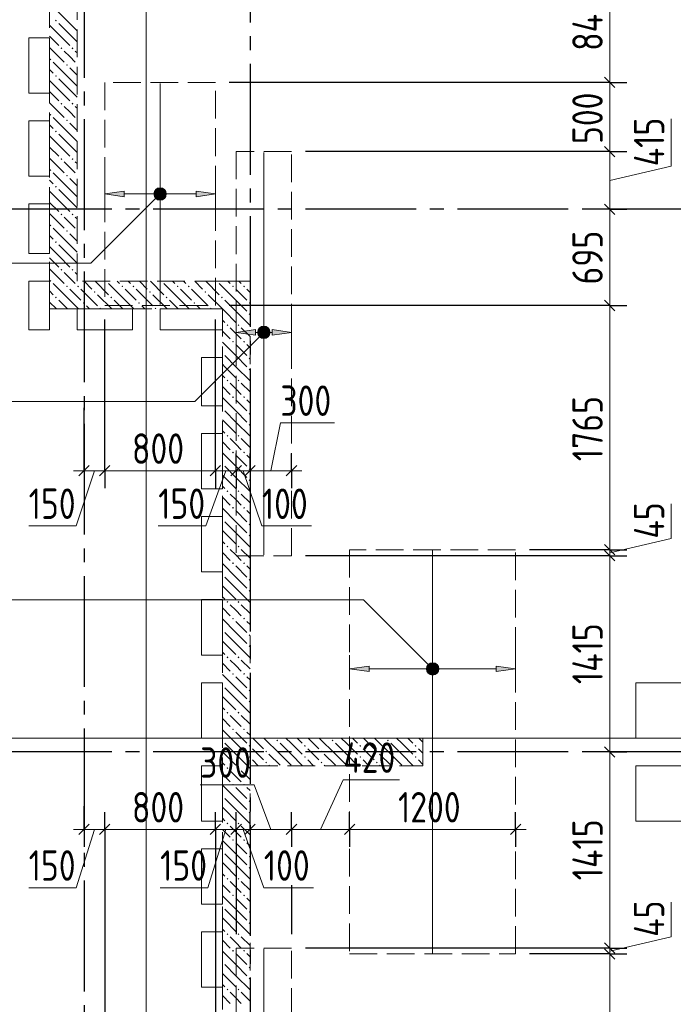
# Model space of a CAD drawing. Header units: millimetres. Extents: x 0 to 43617, y 0 to 59400.
# Tile 31 of 41: x 7459 to 12184, y 44426 to 51540. Entities that reach past the tile are written whole.
import ezdxf

# ---------------------------------------------------------------- set-up
doc = ezdxf.new("R2010")
doc.units = ezdxf.units.MM
doc.linetypes.add('______2', pattern=[270, 200, -70])
doc.linetypes.add('______5', pattern=[1100, 800, -100, 100, -100])
for name, color, linetype, lineweight in [('Standard', 7, 'Continuous', 25), ('ДОП Верх по Х', 7, 'Continuous', 25), ('Оси', 40, '______5', 18), ('Позиционная метка номер позиции', 7, 'Continuous', 13), ('Примечания', 7, 'Continuous', 25)]:
    doc.layers.add(name, color=color, linetype=linetype, lineweight=lineweight)
doc.layers.add('ЖБ Перекрытие верхний уровень', color=7, linetype='Continuous', lineweight=25, true_color=0xe0e0ff)
doc.layers.add('ЖБ Стена верхний уровень', color=7, linetype='Continuous', lineweight=25, true_color=0x006e00)
doc.styles.add('GOST 2.304-81', font='txt')

msp = doc.modelspace()

# ---------------------------------------------------------------- hatches: boundary and pattern name
at = {"layer": 'ДОП Верх по Х', "linetype": 'Continuous', "lineweight": 13, "transparency": 33554687}
for points in [[(8214, 50261), (8074, 50281), (8214, 50301)], [(9164, 49261), (9024, 49281), (9164, 49301)], [(9984.2, 46829.6), (9844.2, 46849.6), (9984.2, 46869.6)]]:
    msp.add_hatch(color=7, dxfattribs=at).paths.add_polyline_path(points, flags=16)
for points in [[(8441.7, 50262.2), (8441.7, 50299.7), (8436.5, 50281)], [(8441.7, 50299.7), (8455.2, 50248.7), (8455.2, 50313.2)], [(8441.7, 50299.7), (8441.7, 50262.2), (8455.2, 50248.7)], [(8455.2, 50313.2), (8474, 50243.5), (8474, 50318.5)], [(8455.2, 50313.2), (8455.2, 50248.7), (8474, 50243.5)], [(8474, 50318.5), (8474, 50243.5), (8492.7, 50248.7)], [(8474, 50318.5), (8492.7, 50248.7), (8492.7, 50313.2)], [(8492.7, 50313.2), (8492.7, 50248.7), (8506.2, 50262.2)], [(8492.7, 50313.2), (8506.2, 50262.2), (8506.2, 50299.7)], [(8506.2, 50299.7), (8506.2, 50262.2), (8511.5, 50281)], [(8734, 50261), (8874, 50281), (8734, 50301)], [(9191.7, 49262.2), (9191.7, 49299.7), (9186.5, 49281)], [(9191.7, 49299.7), (9205.2, 49248.7), (9205.2, 49313.2)], [(9191.7, 49299.7), (9191.7, 49262.2), (9205.2, 49248.7)], [(9205.2, 49313.2), (9224, 49243.5), (9224, 49318.5)], [(9205.2, 49313.2), (9205.2, 49248.7), (9224, 49243.5)], [(9224, 49318.5), (9224, 49243.5), (9242.7, 49248.7)], [(9224, 49318.5), (9242.7, 49248.7), (9242.7, 49313.2)], [(9242.7, 49313.2), (9242.7, 49248.7), (9256.2, 49262.2)], [(9242.7, 49313.2), (9256.2, 49262.2), (9256.2, 49299.7)], [(9256.2, 49299.7), (9256.2, 49262.2), (9261.5, 49281)], [(9284, 49261), (9424, 49281), (9284, 49301)], [(10411.9, 46868.3), (10425.4, 46817.3), (10425.4, 46881.8)], [(10425.4, 46881.8), (10444.2, 46812.1), (10444.2, 46887.1)], [(10425.4, 46881.8), (10425.4, 46817.3), (10444.2, 46812.1)], [(10444.2, 46887.1), (10444.2, 46812.1), (10462.9, 46817.3)], [(10444.2, 46887.1), (10462.9, 46817.3), (10462.9, 46881.8)], [(10462.9, 46881.8), (10462.9, 46817.3), (10476.4, 46830.8)], [(10462.9, 46881.8), (10476.4, 46830.8), (10476.4, 46868.3)], [(10411.9, 46830.8), (10411.9, 46868.3), (10406.7, 46849.6)], [(10411.9, 46868.3), (10411.9, 46830.8), (10425.4, 46817.3)], [(10476.4, 46868.3), (10476.4, 46830.8), (10481.7, 46849.6)], [(10904.2, 46829.6), (11044.2, 46849.6), (10904.2, 46869.6)]]:
    msp.add_hatch(color=7, dxfattribs=at).paths.add_polyline_path(points)
at = {"layer": 'ЖБ Стена верхний уровень', "linetype": 'Continuous', "lineweight": 18, "transparency": 33554687}
for points in [[(7714.5, 51533.1), (7721, 51539.6), (7727.5, 51533.1), (7721, 51526.6)], [(7754.5, 51333.1), (7760.9, 51339.6), (7767.4, 51333.1), (7760.9, 51326.6)], [(7834.5, 51333.1), (7841, 51339.6), (7847.4, 51333.1), (7841, 51326.6)], [(7674.5, 51253.1), (7681, 51259.6), (7687.5, 51253.1), (7681, 51246.6)], [(7794.5, 51213.1), (7801, 51219.6), (7807.5, 51213.1), (7801, 51206.6)], [(7714.5, 51133.1), (7721, 51139.6), (7727.5, 51133.1), (7721, 51126.6)], [(7754.5, 50933.1), (7760.9, 50939.6), (7767.4, 50933.1), (7760.9, 50926.6)], [(7834.5, 50933.1), (7841, 50939.6), (7847.4, 50933.1), (7841, 50926.6)], [(7674.5, 50853.1), (7681, 50859.6), (7687.5, 50853.1), (7681, 50846.6)], [(7794.5, 50813.1), (7801, 50819.6), (7807.5, 50813.1), (7801, 50806.6)], [(7714.5, 50733.1), (7721, 50739.6), (7727.5, 50733.1), (7721, 50726.6)], [(7754.5, 50533.1), (7760.9, 50539.6), (7767.4, 50533.1), (7760.9, 50526.6)], [(7834.5, 50533.1), (7841, 50539.6), (7847.4, 50533.1), (7841, 50526.6)], [(7674.5, 50453.1), (7681, 50459.6), (7687.5, 50453.1), (7681, 50446.6)], [(7794.5, 50413.1), (7801, 50419.6), (7807.5, 50413.1), (7801, 50406.6)], [(7714.5, 50333.1), (7721, 50339.6), (7727.5, 50333.1), (7721, 50326.6)], [(7754.5, 50133.1), (7760.9, 50139.6), (7767.4, 50133.1), (7760.9, 50126.6)], [(7834.5, 50133.1), (7841, 50139.6), (7847.4, 50133.1), (7841, 50126.6)], [(7674.5, 50053.1), (7681, 50059.6), (7687.5, 50053.1), (7681, 50046.6)], [(7794.5, 50013.1), (7801, 50019.6), (7807.5, 50013.1), (7801, 50006.6)], [(7714.5, 49933.1), (7721, 49939.6), (7727.5, 49933.1), (7721, 49926.6)], [(7754.5, 49733.1), (7760.9, 49739.6), (7767.4, 49733.1), (7760.9, 49726.6)], [(7834.5, 49733.1), (7841, 49739.6), (7847.4, 49733.1), (7841, 49726.6)], [(7674.5, 49653.1), (7681, 49659.6), (7687.5, 49653.1), (7684.3, 49650), (7677.6, 49650)], [(7684.3, 49650), (7681, 49646.6), (7677.6, 49650)], [(7794.5, 49613.1), (7801, 49619.6), (7807.5, 49613.1), (7801, 49606.6)], [(7874.5, 49613.1), (7881, 49619.6), (7887.5, 49613.1), (7881, 49606.6)], [(8084.3, 49650), (8081, 49646.6), (8077.6, 49650)], [(8194.5, 49613.1), (8201, 49619.6), (8207.5, 49613.1), (8201, 49606.6)], [(8274.5, 49613.1), (8281, 49619.6), (8287.5, 49613.1), (8281, 49606.6)], [(8484.3, 49650), (8481, 49646.6), (8477.6, 49650)], [(8594.5, 49613.1), (8601, 49619.6), (8607.5, 49613.1), (8601, 49606.6)], [(8674.5, 49613.1), (8681, 49619.6), (8687.5, 49613.1), (8681, 49606.6)], [(8884.3, 49650), (8881, 49646.6), (8877.6, 49650)], [(8994.5, 49613.1), (9001, 49619.6), (9007.5, 49613.1), (9001, 49606.6)], [(9074.5, 49613.1), (9081, 49619.6), (9087.5, 49613.1), (9081, 49606.6)], [(7714.5, 49533.1), (7721, 49539.6), (7727.5, 49533.1), (7721, 49526.6)], [(7994.5, 49573.1), (8001, 49579.6), (8007.5, 49573.1), (8001, 49566.6)], [(8114.5, 49533.1), (8121, 49539.6), (8127.5, 49533.1), (8121, 49526.6)], [(8394.5, 49573.1), (8401, 49579.6), (8407.5, 49573.1), (8401, 49566.6)], [(8514.5, 49533.1), (8521, 49539.6), (8527.5, 49533.1), (8521, 49526.6)], [(8794.5, 49573.1), (8801, 49579.6), (8807.5, 49573.1), (8801, 49566.6)], [(8914.5, 49533.1), (8921, 49539.6), (8924, 49536.6), (8924, 49529.7), (8921, 49526.6)], [(8924, 49536.6), (8927.5, 49533.1), (8924, 49529.7)], [(7914.5, 49493.1), (7921, 49499.6), (7927.5, 49493.1), (7921, 49486.6)], [(8034.5, 49453.1), (8041, 49459.6), (8047.4, 49453.1), (8044.3, 49450), (8037.6, 49450)], [(8314.5, 49493.1), (8321, 49499.6), (8327.5, 49493.1), (8321, 49486.6)], [(8434.5, 49453.1), (8441, 49459.6), (8447.4, 49453.1), (8444.3, 49450), (8437.6, 49450)], [(8714.5, 49493.1), (8721, 49499.6), (8727.5, 49493.1), (8721, 49486.6)], [(8834.5, 49453.1), (8841, 49459.6), (8847.4, 49453.1), (8844.3, 49450), (8837.6, 49450)], [(9114.5, 49493.1), (9121, 49499.6), (9124, 49496.6), (9124, 49489.7), (9121, 49486.6)], [(9114.5, 49413.1), (9121, 49419.6), (9124, 49416.6), (9124, 49409.7), (9121, 49406.6)], [(8954.5, 49333.1), (8960.9, 49339.6), (8967.4, 49333.1), (8960.9, 49326.6)], [(9034.5, 49333.1), (9041, 49339.6), (9047.4, 49333.1), (9041, 49326.6)], [(8994.5, 49213.1), (9001, 49219.6), (9007.5, 49213.1), (9001, 49206.6)], [(9074.5, 49213.1), (9081, 49219.6), (9087.5, 49213.1), (9081, 49206.6)], [(8924, 49136.6), (8927.5, 49133.1), (8924, 49129.7)], [(9114.5, 49093.1), (9121, 49099.6), (9124, 49096.6), (9124, 49089.7), (9121, 49086.6)], [(9114.5, 49013.1), (9121, 49019.6), (9124, 49016.6), (9124, 49009.7), (9121, 49006.6)], [(8954.5, 48933.1), (8960.9, 48939.6), (8967.4, 48933.1), (8960.9, 48926.6)], [(9034.5, 48933.1), (9041, 48939.6), (9047.4, 48933.1), (9041, 48926.6)], [(8994.5, 48813.1), (9001, 48819.6), (9007.5, 48813.1), (9001, 48806.6)], [(9074.5, 48813.1), (9081, 48819.6), (9087.5, 48813.1), (9081, 48806.6)], [(8924, 48736.6), (8927.5, 48733.1), (8924, 48729.7)], [(9114.5, 48693.1), (9121, 48699.6), (9124, 48696.6), (9124, 48689.7), (9121, 48686.6)], [(9114.5, 48613.1), (9121, 48619.6), (9124, 48616.6), (9124, 48609.7), (9121, 48606.6)], [(8954.5, 48533.1), (8960.9, 48539.6), (8967.4, 48533.1), (8960.9, 48526.6)], [(9034.5, 48533.1), (9041, 48539.6), (9047.4, 48533.1), (9041, 48526.6)], [(8994.5, 48413.1), (9001, 48419.6), (9007.5, 48413.1), (9001, 48406.6)], [(9074.5, 48413.1), (9081, 48419.6), (9087.5, 48413.1), (9081, 48406.6)], [(8924, 48336.6), (8927.5, 48333.1), (8924, 48329.7)], [(9114.5, 48293.1), (9121, 48299.6), (9124, 48296.6), (9124, 48289.7), (9121, 48286.6)], [(9114.5, 48213.1), (9121, 48219.6), (9124, 48216.6), (9124, 48209.7), (9121, 48206.6)], [(8954.5, 48133.1), (8960.9, 48139.6), (8967.4, 48133.1), (8960.9, 48126.6)], [(9034.5, 48133.1), (9041, 48139.6), (9047.4, 48133.1), (9041, 48126.6)], [(8994.5, 48013.1), (9001, 48019.6), (9007.5, 48013.1), (9001, 48006.6)], [(9074.5, 48013.1), (9081, 48019.6), (9087.5, 48013.1), (9081, 48006.6)], [(8924, 47936.6), (8927.5, 47933.1), (8924, 47929.7)], [(9114.5, 47893.1), (9121, 47899.6), (9124, 47896.6), (9124, 47889.7), (9121, 47886.6)], [(9114.5, 47813.1), (9121, 47819.6), (9124, 47816.6), (9124, 47809.7), (9121, 47806.6)], [(8954.5, 47733.1), (8960.9, 47739.6), (8967.4, 47733.1), (8960.9, 47726.6)], [(9034.5, 47733.1), (9041, 47739.6), (9047.4, 47733.1), (9041, 47726.6)], [(8994.5, 47613.1), (9001, 47619.6), (9007.5, 47613.1), (9001, 47606.6)], [(9074.5, 47613.1), (9081, 47619.6), (9087.5, 47613.1), (9081, 47606.6)], [(8924, 47536.6), (8927.5, 47533.1), (8924, 47529.7)], [(9114.5, 47493.1), (9121, 47499.6), (9124, 47496.6), (9124, 47489.7), (9121, 47486.6)], [(9114.5, 47413.1), (9121, 47419.6), (9124, 47416.6), (9124, 47409.7), (9121, 47406.6)], [(8954.5, 47333.1), (8960.9, 47339.6), (8967.4, 47333.1), (8960.9, 47326.6)], [(9034.5, 47333.1), (9041, 47339.6), (9047.4, 47333.1), (9041, 47326.6)], [(8994.5, 47213.1), (9001, 47219.6), (9007.5, 47213.1), (9001, 47206.6)], [(9074.5, 47213.1), (9081, 47219.6), (9087.5, 47213.1), (9081, 47206.6)], [(8924, 47136.6), (8927.5, 47133.1), (8924, 47129.7)], [(9114.5, 47093.1), (9121, 47099.6), (9124, 47096.6), (9124, 47089.7), (9121, 47086.6)], [(9114.5, 47013.1), (9121, 47019.6), (9124, 47016.6), (9124, 47009.7), (9121, 47006.6)], [(8954.5, 46933.1), (8960.9, 46939.6), (8967.4, 46933.1), (8960.9, 46926.6)], [(9034.5, 46933.1), (9041, 46939.6), (9047.4, 46933.1), (9041, 46926.6)], [(8994.5, 46813.1), (9001, 46819.6), (9007.5, 46813.1), (9001, 46806.6)], [(9074.5, 46813.1), (9081, 46819.6), (9087.5, 46813.1), (9081, 46806.6)], [(8924, 46736.6), (8927.5, 46733.1), (8924, 46729.7)], [(9114.5, 46693.1), (9121, 46699.6), (9124, 46696.6), (9124, 46689.7), (9121, 46686.6)], [(9114.5, 46613.1), (9121, 46619.6), (9124, 46616.6), (9124, 46609.7), (9121, 46606.6)], [(8954.5, 46533.1), (8960.9, 46539.6), (8967.4, 46533.1), (8960.9, 46526.6)], [(9034.5, 46533.1), (9041, 46539.6), (9047.4, 46533.1), (9041, 46526.6)], [(8994.5, 46413.1), (9001, 46419.6), (9007.5, 46413.1), (9001, 46406.6)], [(9074.5, 46413.1), (9081, 46419.6), (9087.5, 46413.1), (9081, 46406.6)], [(8924, 46336.6), (8927.5, 46333.1), (8924, 46329.7)], [(9314.5, 46333.1), (9321, 46339.6), (9327.5, 46333.1), (9321, 46326.6)], [(9714.5, 46333.1), (9721, 46339.6), (9727.5, 46333.1), (9721, 46326.6)], [(10114.5, 46333.1), (10121, 46339.6), (10127.5, 46333.1), (10121, 46326.6)], [(9114.5, 46293.1), (9121, 46299.6), (9124, 46296.6), (9124, 46289.7), (9121, 46286.6)], [(9124, 46296.6), (9127.5, 46293.1), (9124, 46289.7)], [(9234.5, 46253.1), (9241, 46259.6), (9247.4, 46253.1), (9241, 46246.6)], [(9514.5, 46293.1), (9521, 46299.6), (9527.5, 46293.1), (9521, 46286.6)], [(9634.5, 46253.1), (9641, 46259.6), (9647.4, 46253.1), (9641, 46246.6)], [(9914.5, 46293.1), (9921, 46299.6), (9927.5, 46293.1), (9921, 46286.6)], [(10034.5, 46253.1), (10041, 46259.6), (10047.4, 46253.1), (10041, 46246.6)], [(10314.5, 46293.1), (10321, 46299.6), (10327.5, 46293.1), (10321, 46286.6)], [(9114.5, 46213.1), (9121, 46219.6), (9124, 46216.6), (9124, 46209.7), (9121, 46206.6)], [(9124, 46216.6), (9127.5, 46213.1), (9124, 46209.7)], [(9234.5, 46173.1), (9241, 46179.6), (9247.4, 46173.1), (9241, 46166.6)], [(9514.5, 46213.1), (9521, 46219.6), (9527.5, 46213.1), (9521, 46206.6)], [(9634.5, 46173.1), (9641, 46179.6), (9647.4, 46173.1), (9641, 46166.6)], [(9914.5, 46213.1), (9921, 46219.6), (9927.5, 46213.1), (9921, 46206.6)], [(10034.5, 46173.1), (10041, 46179.6), (10047.4, 46173.1), (10041, 46166.6)], [(10314.5, 46213.1), (10321, 46219.6), (10327.5, 46213.1), (10321, 46206.6)], [(8954.5, 46133.1), (8960.9, 46139.6), (8967.4, 46133.1), (8960.9, 46126.6)], [(9034.5, 46133.1), (9041, 46139.6), (9047.4, 46133.1), (9041, 46126.6)], [(8994.5, 46013.1), (9001, 46019.6), (9007.5, 46013.1), (9001, 46006.6)], [(9074.5, 46013.1), (9081, 46019.6), (9087.5, 46013.1), (9081, 46006.6)], [(8924, 45936.6), (8927.5, 45933.1), (8924, 45929.7)], [(9114.5, 45893.1), (9121, 45899.6), (9124, 45896.6), (9124, 45889.7), (9121, 45886.6)], [(9114.5, 45813.1), (9121, 45819.6), (9124, 45816.6), (9124, 45809.7), (9121, 45806.6)], [(8954.5, 45733.1), (8960.9, 45739.6), (8967.4, 45733.1), (8960.9, 45726.6)], [(9034.5, 45733.1), (9041, 45739.6), (9047.4, 45733.1), (9041, 45726.6)], [(8994.5, 45613.1), (9001, 45619.6), (9007.5, 45613.1), (9001, 45606.6)], [(9074.5, 45613.1), (9081, 45619.6), (9087.5, 45613.1), (9081, 45606.6)], [(8924, 45536.6), (8927.5, 45533.1), (8924, 45529.7)], [(9114.5, 45493.1), (9121, 45499.6), (9124, 45496.6), (9124, 45489.7), (9121, 45486.6)], [(9114.5, 45413.1), (9121, 45419.6), (9124, 45416.6), (9124, 45409.7), (9121, 45406.6)], [(8954.5, 45333.1), (8960.9, 45339.6), (8967.4, 45333.1), (8960.9, 45326.6)], [(9034.5, 45333.1), (9041, 45339.6), (9047.4, 45333.1), (9041, 45326.6)], [(8994.5, 45213.1), (9001, 45219.6), (9007.5, 45213.1), (9001, 45206.6)], [(9074.5, 45213.1), (9081, 45219.6), (9087.5, 45213.1), (9081, 45206.6)], [(8924, 45136.6), (8927.5, 45133.1), (8924, 45129.7)], [(9114.5, 45093.1), (9121, 45099.6), (9124, 45096.6), (9124, 45089.7), (9121, 45086.6)], [(9114.5, 45013.1), (9121, 45019.6), (9124, 45016.6), (9124, 45009.7), (9121, 45006.6)], [(8954.5, 44933.1), (8960.9, 44939.6), (8967.4, 44933.1), (8960.9, 44926.6)], [(9034.5, 44933.1), (9041, 44939.6), (9047.4, 44933.1), (9041, 44926.6)], [(8994.5, 44813.1), (9001, 44819.6), (9007.5, 44813.1), (9001, 44806.6)], [(9074.5, 44813.1), (9081, 44819.6), (9087.5, 44813.1), (9081, 44806.6)], [(8924, 44736.6), (8927.5, 44733.1), (8924, 44729.7)], [(9114.5, 44693.1), (9121, 44699.6), (9124, 44696.6), (9124, 44689.7), (9121, 44686.6)], [(9114.5, 44613.1), (9121, 44619.6), (9124, 44616.6), (9124, 44609.7), (9121, 44606.6)], [(8954.5, 44533.1), (8960.9, 44539.6), (8967.4, 44533.1), (8960.9, 44526.6)], [(9034.5, 44533.1), (9041, 44539.6), (9047.4, 44533.1), (9041, 44526.6)]]:
    msp.add_hatch(color=7, dxfattribs=at).paths.add_polyline_path(points, flags=16)
at = {"layer": 'Позиционная метка номер позиции', "linetype": 'Continuous', "lineweight": 13, "transparency": 33554687}
for points in [[(8505.8, 50249.2), (8442.2, 50312.8), (8430.7, 50292.5)], [(8505.8, 50249.2), (8430.7, 50292.5), (8485.5, 50237.7)], [(8485.5, 50237.7), (8430.7, 50292.5), (8430.7, 50269.5)], [(8517.3, 50269.5), (8462.5, 50324.3), (8442.2, 50312.8)], [(8517.3, 50269.5), (8442.2, 50312.8), (8505.8, 50249.2)], [(8517.3, 50292.5), (8485.5, 50324.3), (8462.5, 50324.3)], [(8517.3, 50292.5), (8462.5, 50324.3), (8517.3, 50269.5)], [(8485.5, 50324.3), (8517.3, 50292.5), (8505.8, 50312.8)], [(8485.5, 50237.7), (8430.7, 50269.5), (8462.5, 50237.7)], [(8462.5, 50237.7), (8430.7, 50269.5), (8442.2, 50249.2)], [(9255.8, 49249.2), (9192.2, 49312.8), (9180.7, 49292.5)], [(9267.3, 49269.5), (9212.5, 49324.3), (9192.2, 49312.8)], [(9267.3, 49269.5), (9192.2, 49312.8), (9255.8, 49249.2)], [(9267.3, 49292.5), (9235.4, 49324.3), (9212.5, 49324.3)], [(9267.3, 49292.5), (9212.5, 49324.3), (9267.3, 49269.5)], [(9235.4, 49324.3), (9267.3, 49292.5), (9255.8, 49312.8)], [(9255.8, 49249.2), (9180.7, 49292.5), (9235.4, 49237.7)], [(9235.4, 49237.7), (9180.7, 49292.5), (9180.7, 49269.5)], [(9235.4, 49237.7), (9180.7, 49269.5), (9212.5, 49237.7)], [(9212.5, 49237.7), (9180.7, 49269.5), (9192.2, 49249.2)], [(10412.3, 46817.7), (10455.6, 46892.8), (10400.9, 46838.1)], [(10400.9, 46838.1), (10455.6, 46892.8), (10432.7, 46892.8)], [(10400.9, 46838.1), (10432.7, 46892.8), (10400.9, 46861)], [(10400.9, 46861), (10432.7, 46892.8), (10412.3, 46881.4)], [(10412.3, 46817.7), (10476, 46881.4), (10455.6, 46892.8)], [(10432.7, 46806.3), (10476, 46881.4), (10412.3, 46817.7)], [(10432.7, 46806.3), (10487.4, 46861), (10476, 46881.4)], [(10455.6, 46806.3), (10487.4, 46861), (10432.7, 46806.3)], [(10455.6, 46806.3), (10487.4, 46838.1), (10487.4, 46861)], [(10487.4, 46838.1), (10455.6, 46806.3), (10476, 46817.7)]]:
    msp.add_hatch(color=7, dxfattribs=at).paths.add_polyline_path(points)

# ---------------------------------------------------------------- linework, layer by layer
at = {"layer": 'Standard', "color": 7, "linetype": 'Continuous', "lineweight": 13, "transparency": 33554687}
for p, q in [((11724, 51087), (11724, 51933)), ((11724, 50587), (11724, 51087)), ((12169.2, 50480.8), (12169.2, 50824.8)), ((11724, 50170), (11724, 50587)), ((11724, 50378.5), (12169.2, 50480.8)), ((11724, 49475), (11724, 50170)), ((11724, 47710), (11724, 49475)), ((9274, 48281), (9343.4, 48627.3)), ((9343.4, 48627.3), (9734.4, 48627.3)), ((7924, 48281), (7849, 48281)), ((7999, 48281), (7868.1, 47883.1)), ((8074, 48281), (7924, 48281)), ((8949, 48281), (8804.6, 47883.1)), ((9024, 48281), (8874, 48281)), ((9124, 48281), (9024, 48281)), ((9074, 48281), (9209.7, 47882.5)), ((9424, 48281), (9499, 48281)), ((12169.2, 47790.8), (12169.2, 48041)), ((7868.1, 47883.1), (7524, 47883.1)), ((8804.6, 47883.1), (8460.5, 47883.1)), ((9209.7, 47882.5), (9569.4, 47882.5)), ((11724, 47688.5), (12169.2, 47790.8)), ((11724, 47667), (11724, 47710)), ((11724, 46250), (11724, 47667)), ((11724, 44833), (11724, 46250)), ((9634.1, 45690), (9798.6, 46048.5)), ((9798.6, 46048.5), (10205.2, 46048.5)), ((9154.7, 46013), (8763.7, 46013)), ((9274, 45690), (9154.7, 46013)), ((7924, 45690), (7849, 45690)), ((7999, 45690), (7868.1, 45269)), ((8074, 45690), (7924, 45690)), ((8874, 45690), (8074, 45690)), ((8949, 45690), (8818.1, 45269)), ((9024, 45690), (8874, 45690)), ((9124, 45690), (9024, 45690)), ((9074, 45690), (9224, 45269)), ((9424, 45690), (9124, 45690)), ((11044.2, 45690), (11119.2, 45690)), ((7868.1, 45269), (7524, 45269)), ((8818.1, 45269), (8474, 45269)), ((9224, 45269), (9583.7, 45269)), ((12169.2, 44913.8), (12169.2, 45164)), ((11724, 44811.5), (12169.2, 44913.8)), ((11724, 44790), (11724, 44833)), ((11724, 43025), (11724, 44790))]:
    msp.add_line(p, q, dxfattribs=at)
at = {"layer": 'Standard', "color": 251, "linetype": 'Continuous', "lineweight": -3, "true_color": 0x656565, "transparency": 33554687}
for p, q in [((11724, 51087), (11599, 51087)), ((11724, 51087), (11849, 51087)), ((11724, 50587), (11599, 50587)), ((11724, 50587), (11849, 50587)), ((11724, 50170), (11599, 50170)), ((11724, 50170), (11849, 50170)), ((11724, 50170), (11724, 50170)), ((11724, 49475), (11599, 49475)), ((11724, 49475), (11849, 49475)), ((8074, 48281), (8074, 49375)), ((7924, 48281), (7924, 48735.8)), ((7924, 48281), (7924, 48406)), ((8074, 48281), (8074, 48406)), ((8874, 48281), (8874, 48406)), ((9024, 48281), (9024, 48406)), ((9124, 48281), (9124, 48406)), ((9424, 48281), (9424, 48406)), ((7924, 48281), (7924, 48156)), ((8074, 48281), (8074, 48156)), ((8874, 48281), (8874, 48156)), ((9024, 48281), (9024, 48156)), ((9024, 48281), (9024, 48281)), ((9124, 48281), (9124, 48156)), ((9124, 48281), (9124, 47867)), ((9424, 48281), (9424, 48156)), ((9424, 48281), (9424, 48281)), ((11724, 47710), (11599, 47710)), ((11724, 47667), (11599, 47667)), ((11724, 47710), (11849, 47710)), ((11724, 47667), (11849, 47667)), ((11724, 46250), (11599, 46250)), ((11724, 46250), (11722.1, 46250)), ((11724, 46250), (11849, 46250)), ((7924, 45690), (7924, 45858.8)), ((7924, 45690), (7924, 45815)), ((8074, 45690), (8074, 45815)), ((8874, 45690), (8874, 45815)), ((9024, 45690), (9024, 45815)), ((9124, 45690), (9124, 45815)), ((9424, 45690), (9424, 45815)), ((9844.2, 45690), (9844.2, 45815)), ((11044.2, 45690), (11044.2, 45815)), ((7924, 45690), (7924, 45565)), ((8074, 45690), (8074, 45565)), ((8874, 45690), (8874, 45565)), ((9024, 45690), (9024, 45565)), ((9124, 45690), (9124, 45565)), ((9424, 45690), (9424, 45565)), ((9844.2, 45690), (9844.2, 45565)), ((9844.2, 45690), (9844.2, 45690)), ((11044.2, 45690), (11044.2, 45565)), ((11044.2, 45690), (11044.2, 45690)), ((9424, 45286.1), (9424, 44933)), ((11724, 44833), (11599, 44833)), ((11724, 44833), (11849, 44833)), ((11724, 44790), (11599, 44790)), ((11724, 44790), (11849, 44790))]:
    msp.add_line(p, q, dxfattribs=at)
at = {"layer": 'Standard', "color": 7, "linetype": 'Continuous', "lineweight": 25, "transparency": 33554687}
for p, q in [((11761.5, 51049.5), (11686.5, 51124.5)), ((11761.5, 50549.5), (11686.5, 50624.5)), ((11761.5, 50132.5), (11686.5, 50207.5)), ((11761.5, 49437.5), (11686.5, 49512.5)), ((7961.5, 48318.5), (7886.5, 48243.5)), ((8111.5, 48318.5), (8036.5, 48243.5)), ((8911.5, 48318.5), (8836.5, 48243.5)), ((9061.5, 48318.5), (8986.5, 48243.5)), ((9161.5, 48318.5), (9086.5, 48243.5)), ((9461.5, 48318.5), (9386.5, 48243.5)), ((11761.5, 47672.5), (11686.5, 47747.5)), ((11761.5, 47629.5), (11686.5, 47704.5)), ((11761.5, 46212.5), (11686.5, 46287.5)), ((7961.5, 45727.5), (7886.5, 45652.5)), ((8111.5, 45727.5), (8036.5, 45652.5)), ((8911.5, 45727.5), (8836.5, 45652.5)), ((9061.5, 45727.5), (8986.5, 45652.5)), ((9161.5, 45727.5), (9086.5, 45652.5)), ((9461.5, 45727.5), (9386.5, 45652.5)), ((9881.7, 45727.5), (9806.7, 45652.5)), ((11081.7, 45727.5), (11006.7, 45652.5)), ((11761.5, 44795.5), (11686.5, 44870.5)), ((11761.5, 44752.5), (11686.5, 44827.5))]:
    msp.add_line(p, q, dxfattribs=at)
at = {"layer": 'Standard', "color": 254, "linetype": 'Continuous', "lineweight": 13, "true_color": 0xc4c4ff, "transparency": 33554687}
msp.add_lwpolyline([(8374, 11080), (33142, 11080), (33142, 57288), (8374, 57288), (8374, 11080)], dxfattribs=at)
at = {"layer": 'Standard', "color": 251, "linetype": 'Continuous', "lineweight": -3, "true_color": 0x656565, "transparency": 33554687}
for points in [[(11724, 51087), (11707, 51087), (11707, 51087), (11707, 51087), (11707, 51087), (11707, 51087), (11707, 51087), (11707, 51087), (11707, 51087), (8974, 51087)], [(11724, 50587), (11707, 50587), (11707, 50587), (11707, 50587), (11707, 50587), (11707, 50587), (11707, 50587), (11707, 50587), (11707, 50587), (11707, 50587), (11707, 50587), (9524, 50587)], [(11724, 49475), (11707, 49475), (11707, 49475), (11707, 49475), (11707, 49475), (11707, 49475), (11707, 49475), (11707, 49475), (11707, 49475), (11707, 49475), (11707, 49475), (11707, 49475), (11707, 49475), (8974, 49475)], [(8874, 48281), (8874, 48465.8), (8874, 48465.8), (8874, 48503.4), (8874, 48503.4), (8874, 49375)], [(11724, 47667), (11707, 47667), (11707, 47667), (11707, 47667), (11707, 47667), (11707, 47667), (11707, 47667), (11707, 47667), (11707, 47667), (11707, 47667), (11707, 47667), (11707, 47667), (11707, 47667), (11707, 47667), (11707, 47667), (9524, 47667)], [(11724, 47710), (11707, 47710), (11707, 47710), (11707, 47710), (11707, 47710), (11707, 47710), (11707, 47710), (11707, 47710), (11707, 47710), (11707, 47710), (11707, 47710), (11707, 47710), (11707, 47710), (11707, 47710), (11707, 47710), (11144.2, 47710)], [(8074, 45690), (8074, 45378), (8074, 45378), (8074, 43125)], [(8874, 45690), (8874, 45504.1), (8874, 45504.1), (8874, 45392), (8874, 45392), (8874, 43125)], [(9024, 45690), (9024, 45527.7), (9024, 45527.7), (9024, 45428.7), (9024, 45428.7), (9024, 44933)], [(9124, 45690), (9124, 45543.5), (9124, 45543.5), (9124, 45453.2), (9124, 45453.2), (9124, 44990)], [(9424, 45690), (9424, 45590.8), (9424, 45590.8), (9424, 45571)], [(11724, 44833), (11707, 44833), (11707, 44833), (11707, 44833), (11707, 44833), (11707, 44833), (11707, 44833), (11707, 44833), (11707, 44833), (11707, 44833), (11707, 44833), (11707, 44833), (11707, 44833), (11707, 44833), (11707, 44833), (11707, 44833), (11707, 44833), (11707, 44833), (11707, 44833), (9524, 44833)], [(11724, 44790), (11707, 44790), (11707, 44790), (11707, 44790), (11707, 44790), (11707, 44790), (11707, 44790), (11707, 44790), (11707, 44790), (11707, 44790), (11707, 44790), (11707, 44790), (11707, 44790), (11707, 44790), (11707, 44790), (11707, 44790), (11707, 44790), (11707, 44790), (11707, 44790), (11144.2, 44790)]]:
    msp.add_lwpolyline(points, dxfattribs=at)
at = {"layer": 'Standard', "color": 7, "linetype": 'Continuous', "lineweight": 13, "transparency": 33554687}
for points in [[(8874, 48281), (8776.3, 48281), (8776.3, 48281), (8291.5, 48281), (8291.5, 48281), (8074, 48281)], [(9424, 48281), (9164.2, 48281), (9164.2, 48281), (9124, 48281)], [(9844.2, 45690), (9836.5, 45690), (9836.5, 45690), (9424, 45690)], [(11044.2, 45690), (9994.1, 45690), (9994.1, 45690), (9924.6, 45690), (9924.6, 45690), (9844.2, 45690)]]:
    msp.add_lwpolyline(points, dxfattribs=at)
at = {"layer": 'ДОП Верх по Х', "color": 7, "linetype": 'Continuous', "lineweight": 18, "transparency": 33554687}
for p, q in [((8474, 49482), (8474, 51080)), ((9224, 47673), (9224, 50581)), ((10444.2, 47704), (10444.2, 44796)), ((9224, 44827), (9224, 41919))]:
    msp.add_line(p, q, dxfattribs=at)
at = {"layer": 'ДОП Верх по Х', "color": 251, "linetype": 'Continuous', "lineweight": 13, "true_color": 0x494949, "transparency": 33554687}
for p, q in [((8074, 50281), (8074, 50381)), ((8874, 50281), (8874, 50381)), ((8074, 50281), (8214, 50301)), ((8214, 50301), (8214, 50261)), ((8474, 50318.5), (8474, 50318.5)), ((8874, 50281), (8734, 50301)), ((8734, 50301), (8734, 50261)), ((8214, 50261), (8074, 50281)), ((8074, 50281), (8074, 50181)), ((8074, 50281), (8074, 50281)), ((8214, 50281), (8444, 50281)), ((8474, 50243.5), (8474, 50243.5)), ((8504, 50281), (8734, 50281)), ((8734, 50261), (8874, 50281)), ((8874, 50281), (8874, 50181)), ((8874, 50281), (8874, 50281)), ((9024, 49281), (9024, 49381)), ((9424, 49281), (9424, 49381)), ((9024, 49281), (9164, 49301)), ((9164, 49301), (9164, 49261)), ((9224, 49318.5), (9224, 49318.5)), ((9424, 49281), (9284, 49301)), ((9284, 49301), (9284, 49261)), ((9164, 49261), (9024, 49281)), ((9024, 49281), (9024, 49181)), ((9024, 49281), (9024, 49281)), ((9164, 49281), (9194, 49281)), ((9224, 49243.5), (9224, 49243.5)), ((9254, 49281), (9284, 49281)), ((9284, 49261), (9424, 49281)), ((9424, 49281), (9424, 49181)), ((9424, 49281), (9424, 49281)), ((9844.2, 46849.6), (9844.2, 46949.6)), ((11044.2, 46849.6), (11044.2, 46949.6)), ((10444.2, 46887.1), (10444.2, 46887.1)), ((9844.2, 46849.6), (9984.2, 46869.6)), ((9984.2, 46829.6), (9844.2, 46849.6)), ((9844.2, 46849.6), (9844.2, 46749.6)), ((9844.2, 46849.6), (9844.2, 46849.6)), ((9984.2, 46869.6), (9984.2, 46829.6)), ((9984.2, 46849.6), (10414.1, 46849.6)), ((10444.2, 46812.1), (10444.2, 46812.1)), ((10474.2, 46849.6), (10904.2, 46849.6)), ((11044.2, 46849.6), (10904.2, 46869.6)), ((10904.2, 46869.6), (10904.2, 46829.6)), ((10904.2, 46829.6), (11044.2, 46849.6)), ((11044.2, 46849.6), (11044.2, 46749.6)), ((11044.2, 46849.6), (11044.2, 46849.6))]:
    msp.add_line(p, q, dxfattribs=at)
for centre in [(8474, 50281), (9224, 49281), (10444.2, 46849.6)]:
    msp.add_circle(centre, 37.5, dxfattribs=at)
at = {"layer": 'ЖБ Перекрытие верхний уровень', "color": 7, "linetype": 'Continuous', "lineweight": 18, "transparency": 33554687}
for p, q in [((7524, 51410), (7674, 51410)), ((7524, 51010), (7524, 51410)), ((7674, 51410), (7674, 51010)), ((7674, 51010), (7524, 51010)), ((7524, 50410), (7524, 50810)), ((7524, 50810), (7674, 50810)), ((7674, 50810), (7674, 50410)), ((7674, 50410), (7524, 50410)), ((7524, 50210), (7674, 50210)), ((7524, 49850), (7524, 50210)), ((7674, 50210), (7674, 49850)), ((7674, 49850), (7524, 49850)), ((7524, 49300), (7524, 49650)), ((7524, 49650), (7674, 49650)), ((7674, 49650), (7674, 49300)), ((7874, 49300), (7874, 49450)), ((7874, 49450), (8274, 49450)), ((8274, 49450), (8274, 49300)), ((8474, 49300), (8474, 49450)), ((8474, 49450), (8924, 49450)), ((8924, 49450), (8924, 49300)), ((7674, 49300), (7524, 49300)), ((8274, 49300), (7874, 49300)), ((8924, 49300), (8474, 49300)), ((8774, 48750), (8774, 49100)), ((8774, 49100), (8924, 49100)), ((8924, 49100), (8924, 48750)), ((8924, 48750), (8774, 48750)), ((8774, 48550), (8924, 48550)), ((8774, 48150), (8774, 48550)), ((8924, 48550), (8924, 48150)), ((8924, 48150), (8774, 48150)), ((8774, 47950), (8924, 47950)), ((8774, 47550), (8774, 47950)), ((8924, 47950), (8924, 47550)), ((8924, 47550), (8774, 47550)), ((8774, 47350), (8924, 47350)), ((8774, 46950), (8774, 47350)), ((8924, 47350), (8924, 46950)), ((8924, 46950), (8774, 46950)), ((8774, 46750), (8924, 46750)), ((8774, 46350), (8774, 46750)), ((8924, 46750), (8924, 46350)), ((12254, 46750), (11914, 46750)), ((11914, 46750), (11914, 46350)), ((8924, 46350), (8774, 46350)), ((11914, 46350), (12254, 46350)), ((8774, 46150), (8924, 46150)), ((8774, 45750), (8774, 46150)), ((8924, 46150), (8924, 45750)), ((12254, 46150.1), (11914, 46150.1)), ((11914, 46150.1), (11914, 45750.1)), ((8924, 45750), (8774, 45750)), ((11914, 45750.1), (12254, 45750.1)), ((8774, 45550), (8924, 45550)), ((8774, 45150), (8774, 45550)), ((8924, 45550), (8924, 45150)), ((8924, 45150), (8774, 45150)), ((8774, 44950), (8924, 44950)), ((8774, 44550), (8774, 44950)), ((8924, 44950), (8924, 44550)), ((8924, 44550), (8774, 44550))]:
    msp.add_line(p, q, dxfattribs=at)
at = {"layer": 'ЖБ Стена верхний уровень', "color": 251, "linetype": '______2', "lineweight": 13, "true_color": 0x656565, "transparency": 33554687}
for p, q in [((7674, 53570), (7674, 49650)), ((7874, 49650), (7874, 53370)), ((7674, 49650), (7674, 49450)), ((8924, 49650), (7874, 49650)), ((9124, 49650), (8924, 49650)), ((9124, 46350), (9124, 49650)), ((7674, 49450), (8924, 49450)), ((8924, 49450), (8924, 43050)), ((10374, 46350), (9124, 46350)), ((10374, 46150), (10374, 46350)), ((9124, 46150), (10374, 46150)), ((9124, 43050), (9124, 46150))]:
    msp.add_line(p, q, dxfattribs=at)
at = {"layer": 'ЖБ Стена верхний уровень', "color": 9, "linetype": 'Continuous', "lineweight": 18, "true_color": 0xc7c7c7, "transparency": 33554687}
for p, q in [((7821, 51513.1), (7701, 51633.1)), ((7741, 51513.1), (7821, 51433.1)), ((7821, 51513.1), (7874, 51460.1)), ((7741, 51433.1), (7674, 51500.1)), ((7741, 51433.1), (7821, 51353.1)), ((7821, 51433.1), (7874, 51380.1)), ((7674, 51420.1), (7741, 51353.1)), ((7674, 51340.1), (7781, 51233.1)), ((7821, 51273.1), (7781, 51313.1)), ((7860.9, 51313.1), (7874, 51300.1)), ((7821, 51113.1), (7701, 51233.1)), ((7860.9, 51233.1), (7821, 51273.1)), ((7674, 51180.1), (7701, 51153.1)), ((7821, 51193.1), (7874, 51140.1)), ((7741, 51033.1), (7674, 51100.1)), ((7741, 51113.1), (7821, 51033.1)), ((7821, 51113.1), (7874, 51060.1)), ((7674, 51020.1), (7741, 50953.1)), ((7741, 51033.1), (7821, 50953.1)), ((7821, 51033.1), (7874, 50980.1)), ((7674, 50940.1), (7781, 50833.1)), ((7821, 50873.1), (7781, 50913.1)), ((7860.9, 50833.1), (7821, 50873.1)), ((7860.9, 50913.1), (7874, 50900.1)), ((7821, 50713.1), (7701, 50833.1)), ((7821, 50793.1), (7874, 50740.1)), ((7674, 50780.1), (7701, 50753.1)), ((7741, 50633.1), (7674, 50700.1)), ((7741, 50713.1), (7821, 50633.1)), ((7821, 50713.1), (7874, 50660.1)), ((7674, 50620.1), (7741, 50553.1)), ((7741, 50633.1), (7821, 50553.1)), ((7821, 50633.1), (7874, 50580.1)), ((7674, 50540.1), (7781, 50433.1)), ((7821, 50473.1), (7781, 50513.1)), ((7860.9, 50513.1), (7874, 50500.1)), ((7860.9, 50433.1), (7821, 50473.1)), ((7674, 50380.1), (7701, 50353.1)), ((7821, 50313.1), (7701, 50433.1)), ((7821, 50393.1), (7874, 50340.1)), ((7741, 50233.1), (7674, 50300.1)), ((7741, 50313.1), (7821, 50233.1)), ((7821, 50313.1), (7874, 50260.1)), ((7741, 50233.1), (7821, 50153.1)), ((7821, 50233.1), (7874, 50180.1)), ((7674, 50220.1), (7741, 50153.1)), ((7674, 50140.1), (7781, 50033.1)), ((7821, 50073.1), (7781, 50113.1)), ((7860.9, 50113.1), (7874, 50100.1)), ((7821, 49913.1), (7701, 50033.1)), ((7860.9, 50033.1), (7821, 50073.1)), ((7674, 49980.1), (7701, 49953.1)), ((7821, 49993.1), (7874, 49940.1)), ((7741, 49833.1), (7674, 49900.1)), ((7741, 49913.1), (7821, 49833.1)), ((7821, 49913.1), (7874, 49860.1)), ((7674, 49820.1), (7741, 49753.1)), ((7741, 49833.1), (7821, 49753.1)), ((7821, 49833.1), (7874, 49780.1)), ((7674, 49740.1), (7764.1, 49650)), ((7821, 49673.1), (7781, 49713.1)), ((7844.1, 49650), (7821, 49673.1)), ((7860.9, 49713.1), (7874, 49700.1)), ((7821, 49513.1), (7701, 49633.1)), ((7764.1, 49650), (7781, 49633.1)), ((7821, 49593.1), (7901, 49513.1)), ((7860.9, 49633.1), (7844.1, 49650)), ((7901, 49593.1), (8021, 49473.1)), ((7924.1, 49650), (7981, 49593.1)), ((8004.1, 49650), (8101, 49553.1)), ((8221, 49513.1), (8101, 49633.1)), ((8164.1, 49650), (8181, 49633.1)), ((8221, 49593.1), (8301, 49513.1)), ((8260.9, 49633.1), (8244.1, 49650)), ((8301, 49593.1), (8421, 49473.1)), ((8324.1, 49650), (8381, 49593.1)), ((8404.1, 49650), (8501, 49553.1)), ((8621, 49513.1), (8501, 49633.1)), ((8564.1, 49650), (8581, 49633.1)), ((8621, 49593.1), (8701, 49513.1)), ((8660.9, 49633.1), (8644.1, 49650)), ((8701, 49593.1), (8821, 49473.1)), ((8724.1, 49650), (8781, 49593.1)), ((8804.1, 49650), (8901, 49553.1)), ((8924, 49610.1), (8901, 49633.1)), ((9021, 49513.1), (8924, 49610.1)), ((8964.1, 49650), (8981, 49633.1)), ((9021, 49593.1), (9101, 49513.1)), ((9060.9, 49633.1), (9044.1, 49650)), ((9101, 49593.1), (9124, 49570.1)), ((7674, 49580.1), (7701, 49553.1)), ((7741, 49513.1), (7804.1, 49450)), ((7821, 49513.1), (7884.1, 49450)), ((8124.1, 49450), (8021, 49553.1)), ((8141, 49513.1), (8204.1, 49450)), ((8221, 49513.1), (8284.1, 49450)), ((8524.1, 49450), (8421, 49553.1)), ((8541, 49513.1), (8604.1, 49450)), ((8621, 49513.1), (8684.1, 49450)), ((8924, 49450.1), (8821, 49553.1)), ((8941, 49513.1), (9021, 49433.1)), ((9021, 49513.1), (9101, 49433.1)), ((7724.1, 49450), (7674, 49500.1)), ((7964.1, 49450), (7941, 49473.1)), ((8364.1, 49450), (8341, 49473.1)), ((8764.1, 49450), (8741, 49473.1)), ((8941, 49433.1), (8924, 49450.1)), ((8924, 49370.1), (8941, 49353.1)), ((8941, 49433.1), (9021, 49353.1)), ((9021, 49433.1), (9124, 49330.1)), ((9021, 49273.1), (8981, 49313.1)), ((9060.9, 49313.1), (9124, 49250.1)), ((8924, 49290.1), (8981, 49233.1)), ((9060.9, 49233.1), (9021, 49273.1)), ((9021, 49113.1), (8924, 49210.1)), ((9021, 49193.1), (9101, 49113.1)), ((9101, 49193.1), (9124, 49170.1)), ((8941, 49113.1), (9021, 49033.1)), ((9021, 49113.1), (9101, 49033.1)), ((8941, 49033.1), (8924, 49050.1)), ((8941, 49033.1), (9021, 48953.1)), ((9021, 49033.1), (9124, 48930.1)), ((8924, 48970.1), (8941, 48953.1)), ((8924, 48890.1), (8981, 48833.1)), ((9021, 48873.1), (8981, 48913.1)), ((9060.9, 48833.1), (9021, 48873.1)), ((9060.9, 48913.1), (9124, 48850.1)), ((9021, 48713.1), (8924, 48810.1)), ((9021, 48793.1), (9101, 48713.1)), ((9101, 48793.1), (9124, 48770.1)), ((8941, 48713.1), (9021, 48633.1)), ((9021, 48713.1), (9101, 48633.1)), ((8941, 48633.1), (8924, 48650.1)), ((8941, 48633.1), (9021, 48553.1)), ((9021, 48633.1), (9124, 48530.1)), ((8924, 48570.1), (8941, 48553.1)), ((8924, 48490.1), (8981, 48433.1)), ((9021, 48473.1), (8981, 48513.1)), ((9060.9, 48433.1), (9021, 48473.1)), ((9060.9, 48513.1), (9124, 48450.1)), ((9021, 48313.1), (8924, 48410.1)), ((9021, 48393.1), (9101, 48313.1)), ((9101, 48393.1), (9124, 48370.1)), ((8941, 48313.1), (9021, 48233.1)), ((9021, 48313.1), (9101, 48233.1)), ((8941, 48233.1), (8924, 48250.1)), ((8941, 48233.1), (9021, 48153.1)), ((9021, 48233.1), (9124, 48130.1)), ((8924, 48170.1), (8941, 48153.1)), ((8924, 48090.1), (8981, 48033.1)), ((9021, 48073.1), (8981, 48113.1)), ((9060.9, 48113.1), (9124, 48050.1)), ((9060.9, 48033.1), (9021, 48073.1)), ((9021, 47913.1), (8924, 48010.1)), ((9021, 47993.1), (9101, 47913.1)), ((9101, 47993.1), (9124, 47970.1)), ((8941, 47913.1), (9021, 47833.1)), ((9021, 47913.1), (9101, 47833.1)), ((8941, 47833.1), (8924, 47850.1)), ((8941, 47833.1), (9021, 47753.1)), ((9021, 47833.1), (9124, 47730.1)), ((8924, 47770.1), (8941, 47753.1)), ((8924, 47690.1), (8981, 47633.1)), ((9021, 47673.1), (8981, 47713.1)), ((9060.9, 47633.1), (9021, 47673.1)), ((9060.9, 47713.1), (9124, 47650.1)), ((9021, 47513.1), (8924, 47610.1)), ((9021, 47593.1), (9101, 47513.1)), ((9101, 47593.1), (9124, 47570.1)), ((8941, 47433.1), (8924, 47450.1)), ((8941, 47513.1), (9021, 47433.1)), ((9021, 47513.1), (9101, 47433.1)), ((8941, 47433.1), (9021, 47353.1)), ((9021, 47433.1), (9124, 47330.1)), ((8924, 47370.1), (8941, 47353.1)), ((9021, 47273.1), (8981, 47313.1)), ((9060.9, 47313.1), (9124, 47250.1)), ((8924, 47290.1), (8981, 47233.1)), ((9060.9, 47233.1), (9021, 47273.1)), ((9021, 47113.1), (8924, 47210.1)), ((9021, 47193.1), (9101, 47113.1)), ((9101, 47193.1), (9124, 47170.1)), ((8941, 47113.1), (9021, 47033.1)), ((9021, 47113.1), (9101, 47033.1)), ((8941, 47033.1), (8924, 47050.1)), ((8941, 47033.1), (9021, 46953.1)), ((9021, 47033.1), (9124, 46930.1)), ((8924, 46970.1), (8941, 46953.1)), ((8924, 46890.1), (8981, 46833.1)), ((9021, 46873.1), (8981, 46913.1)), ((9060.9, 46913.1), (9124, 46850.1)), ((9021, 46713.1), (8924, 46810.1)), ((9060.9, 46833.1), (9021, 46873.1)), ((9021, 46793.1), (9101, 46713.1)), ((9101, 46793.1), (9124, 46770.1)), ((8941, 46713.1), (9021, 46633.1)), ((9021, 46713.1), (9101, 46633.1)), ((8941, 46633.1), (8924, 46650.1)), ((8941, 46633.1), (9021, 46553.1)), ((9021, 46633.1), (9124, 46530.1)), ((8924, 46570.1), (8941, 46553.1)), ((8924, 46490.1), (8981, 46433.1)), ((9021, 46473.1), (8981, 46513.1)), ((9060.9, 46433.1), (9021, 46473.1)), ((9060.9, 46513.1), (9124, 46450.1)), ((9021, 46313.1), (8924, 46410.1)), ((9021, 46393.1), (9101, 46313.1)), ((9101, 46393.1), (9124, 46370.1)), ((8941, 46313.1), (9021, 46233.1)), ((9021, 46313.1), (9101, 46233.1)), ((9144.1, 46350), (9221, 46273.1)), ((9341, 46233.1), (9224.1, 46350)), ((9341, 46313.1), (9421, 46233.1)), ((9421, 46313.1), (9384.1, 46350)), ((9421, 46313.1), (9501, 46233.1)), ((9464.1, 46350), (9501, 46313.1)), ((9544.1, 46350), (9621, 46273.1)), ((9741, 46233.1), (9624.1, 46350)), ((9741, 46313.1), (9821, 46233.1)), ((9821, 46313.1), (9784.1, 46350)), ((9821, 46313.1), (9901, 46233.1)), ((9864.1, 46350), (9901, 46313.1)), ((9944.1, 46350), (10021, 46273.1)), ((10141, 46233.1), (10024.1, 46350)), ((10141, 46313.1), (10221, 46233.1)), ((10221, 46313.1), (10184.1, 46350)), ((10221, 46313.1), (10301, 46233.1)), ((10264.1, 46350), (10301, 46313.1)), ((10344.1, 46350), (10374, 46320.1)), ((8941, 46233.1), (8924, 46250.1)), ((9181, 46233.1), (9141, 46273.1)), ((9581, 46233.1), (9541, 46273.1)), ((9981, 46233.1), (9941, 46273.1)), ((10374, 46240.1), (10341, 46273.1)), ((8924, 46170.1), (8941, 46153.1)), ((8941, 46233.1), (9021, 46153.1)), ((9021, 46233.1), (9124, 46130.1)), ((9141, 46193.1), (9184.1, 46150)), ((9221, 46193.1), (9181, 46233.1)), ((9260.9, 46233.1), (9341, 46153.1)), ((9341, 46233.1), (9421, 46153.1)), ((9421, 46233.1), (9504.1, 46150)), ((9541, 46193.1), (9584.1, 46150)), ((9621, 46193.1), (9581, 46233.1)), ((9660.9, 46233.1), (9741, 46153.1)), ((9741, 46233.1), (9821, 46153.1)), ((9821, 46233.1), (9904.1, 46150)), ((9941, 46193.1), (9984.1, 46150)), ((10021, 46193.1), (9981, 46233.1)), ((10060.9, 46233.1), (10141, 46153.1)), ((10141, 46233.1), (10221, 46153.1)), ((10221, 46233.1), (10304.1, 46150)), ((10341, 46193.1), (10374, 46160.1)), ((9021, 46073.1), (8981, 46113.1)), ((9060.9, 46113.1), (9124, 46050.1)), ((9260.9, 46153.1), (9264.1, 46150)), ((9660.9, 46153.1), (9664.1, 46150)), ((10060.9, 46153.1), (10064.1, 46150)), ((8924, 46090.1), (8981, 46033.1)), ((9060.9, 46033.1), (9021, 46073.1)), ((9021, 45913.1), (8924, 46010.1)), ((9021, 45993.1), (9101, 45913.1)), ((9101, 45993.1), (9124, 45970.1)), ((8941, 45913.1), (9021, 45833.1)), ((9021, 45913.1), (9101, 45833.1)), ((8941, 45833.1), (8924, 45850.1)), ((8941, 45833.1), (9021, 45753.1)), ((9021, 45833.1), (9124, 45730.1)), ((8924, 45770.1), (8941, 45753.1)), ((8924, 45690.1), (8981, 45633.1)), ((9021, 45673.1), (8981, 45713.1)), ((9060.9, 45633.1), (9021, 45673.1)), ((9060.9, 45713.1), (9124, 45650.1)), ((9021, 45513.1), (8924, 45610.1)), ((9021, 45593.1), (9101, 45513.1)), ((9101, 45593.1), (9124, 45570.1)), ((8941, 45513.1), (9021, 45433.1)), ((9021, 45513.1), (9101, 45433.1)), ((8941, 45433.1), (8924, 45450.1)), ((8941, 45433.1), (9021, 45353.1)), ((9021, 45433.1), (9124, 45330.1)), ((8924, 45370.1), (8941, 45353.1)), ((9021, 45273.1), (8981, 45313.1)), ((9060.9, 45313.1), (9124, 45250.1)), ((8924, 45290.1), (8981, 45233.1)), ((9060.9, 45233.1), (9021, 45273.1)), ((9021, 45113.1), (8924, 45210.1)), ((9021, 45193.1), (9101, 45113.1)), ((9101, 45193.1), (9124, 45170.1)), ((8941, 45113.1), (9021, 45033.1)), ((9021, 45113.1), (9101, 45033.1)), ((8941, 45033.1), (8924, 45050.1)), ((8941, 45033.1), (9021, 44953.1)), ((9021, 45033.1), (9124, 44930.1)), ((8924, 44970.1), (8941, 44953.1)), ((8924, 44890.1), (8981, 44833.1)), ((9021, 44873.1), (8981, 44913.1)), ((9060.9, 44913.1), (9124, 44850.1)), ((9060.9, 44833.1), (9021, 44873.1)), ((9021, 44713.1), (8924, 44810.1)), ((9021, 44793.1), (9101, 44713.1)), ((9101, 44793.1), (9124, 44770.1)), ((8941, 44713.1), (9021, 44633.1)), ((9021, 44713.1), (9101, 44633.1)), ((8941, 44633.1), (8924, 44650.1)), ((8941, 44633.1), (9021, 44553.1)), ((9021, 44633.1), (9124, 44530.1)), ((8924, 44570.1), (8941, 44553.1)), ((8924, 44490.1), (8981, 44433.1)), ((9021, 44473.1), (8981, 44513.1)), ((9060.9, 44433.1), (9021, 44473.1)), ((9060.9, 44513.1), (9124, 44450.1))]:
    msp.add_line(p, q, dxfattribs=at)
at = {"layer": 'Оси', "color": 8, "linetype": '______5', "lineweight": -3, "transparency": 33554687}
for p, q in [((9124, 57820), (9124, 7100)), ((7924, 57420), (7924, 7100)), ((26824, 50170), (3600, 50170)), ((26824, 46250), (3600, 46250))]:
    msp.add_line(p, q, dxfattribs=at)
at = {"layer": 'Позиционная метка номер позиции', "color": 7, "linetype": 'Continuous', "lineweight": 13, "transparency": 33554687}
for p, q in [((8442.2, 50312.8), (8442.2, 50312.8)), ((8505.8, 50312.8), (8505.8, 50312.8)), ((8442.2, 50249.2), (8442.2, 50249.2)), ((8505.8, 50249.2), (8505.8, 50249.2)), ((9192.2, 49312.8), (9192.2, 49312.8)), ((9255.8, 49312.8), (9255.8, 49312.8)), ((9192.2, 49249.2), (9192.2, 49249.2)), ((9255.8, 49249.2), (9255.8, 49249.2)), ((10412.3, 46881.4), (10412.3, 46881.4)), ((10476, 46881.4), (10476, 46881.4)), ((10412.3, 46817.7), (10412.3, 46817.7)), ((10476, 46817.7), (10476, 46817.7))]:
    msp.add_line(p, q, dxfattribs=at)
for points in [[(8474, 50281), (7974, 49781), (4920.5, 49781)], [(9224, 49281), (8724, 48781), (4920.5, 48781)], [(10444.2, 46849.6), (9944.2, 47349.6), (4920.5, 47349.6)], [(13754, 46849.6), (13254, 46349.6), (4920.5, 46349.6)]]:
    msp.add_lwpolyline(points, dxfattribs=at)
for centre in [(8474, 50281), (9224, 49281), (10444.2, 46849.6)]:
    msp.add_circle(centre, 45, dxfattribs=at)
at = {"layer": 'Примечания', "color": 7, "linetype": '______2', "lineweight": 18, "transparency": 33554687}
for p, q in [((8874, 51087), (8074, 51087)), ((8074, 51087), (8074, 49475)), ((8874, 49475), (8874, 51087)), ((9424, 50587), (9024, 50587)), ((9024, 50587), (9024, 47667)), ((9424, 47667), (9424, 50587)), ((8074, 49475), (8874, 49475)), ((9024, 47667), (9424, 47667)), ((11044.2, 47710), (9844.2, 47710)), ((9844.2, 47710), (9844.2, 44790)), ((11044.2, 44790), (11044.2, 47710)), ((9424, 44833), (9024, 44833)), ((9024, 44833), (9024, 41913)), ((9424, 41913), (9424, 44833)), ((9844.2, 44790), (11044.2, 44790))]:
    msp.add_line(p, q, dxfattribs=at)

# ---------------------------------------------------------------- texts
at = {"layer": 'Standard', "color": 7, "linetype": 'Continuous', "lineweight": 25, "transparency": 33554687, "char_height": 220, "attachment_point": 7, "rotation": 90, "style": 'GOST 2.304-81'}
for s, insert, width in [('845', (11674, 51314.6), 516.39), ('500', (11674, 50641.5), 516.396), ('415', (12119.2, 50480.8), 469.509), ('695', (11674, 49627.1), 516.384), ('1765', (11674, 48350.2), 610.165), ('45', (12119.1, 47790.8), 375.735), ('1415', (11674, 46739.6), 563.271), ('1415', (11674, 45322.6), 563.278), ('45', (12119.1, 44913.8), 375.741)]:
    msp.add_mtext(s, dxfattribs=dict(at, insert=insert, width=width))
at = {"layer": 'Standard', "color": 7, "linetype": 'Continuous', "lineweight": 25, "transparency": 33554687, "char_height": 220, "attachment_point": 7, "style": 'GOST 2.304-81'}
for s, insert, width in [('300', (9343.4, 48677.3), 516.396), ('800', (8270.7, 48331), 531.973), ('150', (7524, 47933.1), 469.509), ('150', (8460.5, 47933.1), 469.509), ('100', (9209.7, 47932.5), 485.079), ('420', (9798.6, 46098.5), 531.96), ('300', (8763.7, 46063), 516.396), ('800', (8270.7, 45740), 531.973), ('1200', (10193.9, 45740), 625.735), ('150', (7524, 45319.1), 469.509), ('150', (8474, 45319.1), 469.509), ('100', (9224, 45319.1), 485.079)]:
    msp.add_mtext(s, dxfattribs=dict(at, insert=insert, width=width))

doc.saveas('drawing.dxf')
